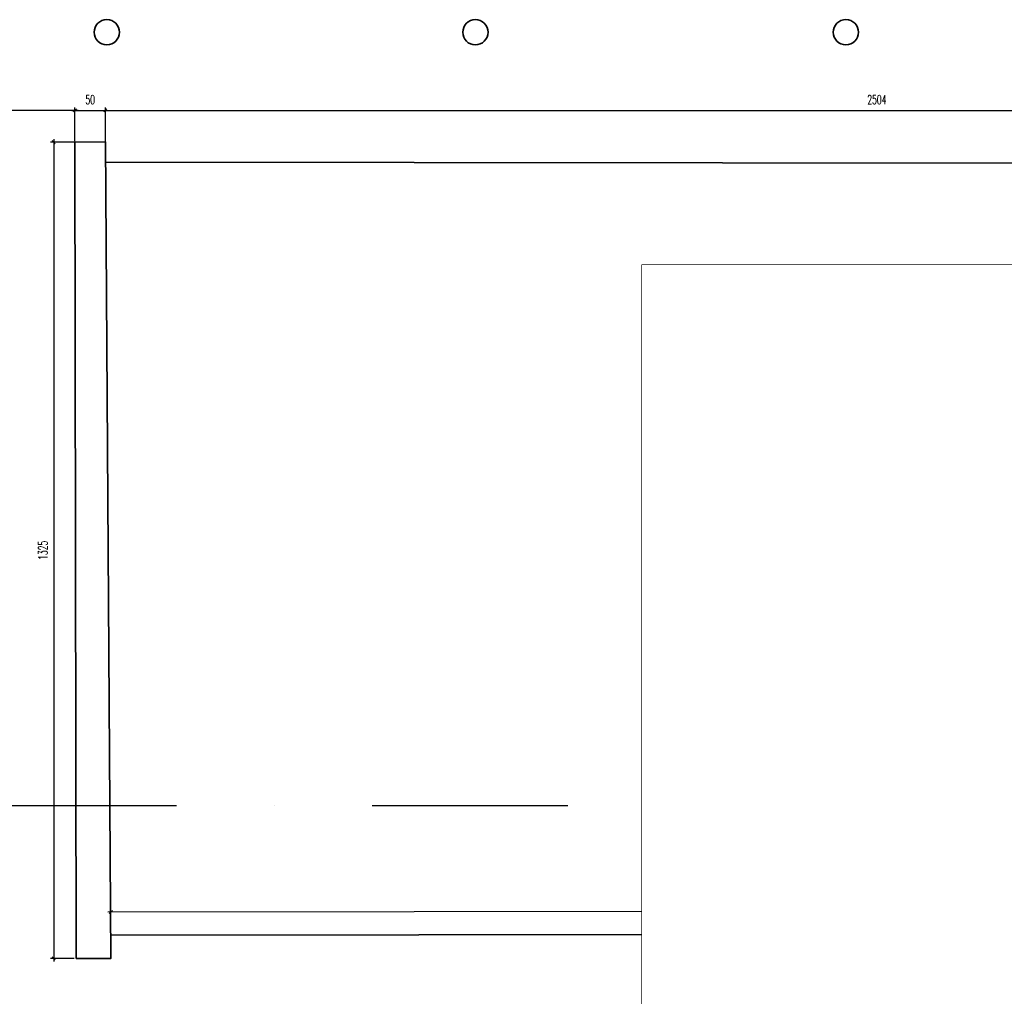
# Model space of a CAD drawing. Header units: millimetres. Extents: x 19887 to 192597, y -14203 to 39042.
# Tile 161 of 256: x 48173 to 51688, y -6998 to -3510. Entities that reach past the tile are written whole.
import ezdxf

# ---------------------------------------------------------------- set-up
doc = ezdxf.new("R2010")
doc.units = ezdxf.units.MM
doc.set_wipeout_variables(frame=1)
doc.linetypes.add('KRESKAKROPKA', pattern=[25.4, 12.7, -6.35, 0, -6.35])
doc.layers.get('Defpoints').update_dxf_attribs({"color": 4})
for name, color, linetype in [('A_DBA-WYMIAR', 1, 'Continuous'), ('Osie przekroj', 252, 'Continuous'), ('Wymiarowanie', 3, 'Continuous')]:
    doc.layers.add(name, color=color, linetype=linetype)
doc.layers.add('Basen_rzut_poziom_1_obrys', color=252, linetype='Continuous', lineweight=35)
doc.layers.add('Tabela', color=1, linetype='Continuous', lineweight=0)
doc.styles.add('ROMANS', font='romans.shx', dxfattribs={"width": 0.6})
doc.styles.get("Standard").update_dxf_attribs({"font": 'arial.ttf'})
doc.dimstyles.new('000001FB70622F18', dxfattribs={"dimtxt": 20, "dimasz": 5, "dimexe": 5, "dimexo": 1, "dimgap": 20, "dimtad": 1, "dimtoh": 1, "dimdec": 0, "dimtxsty": 'Standard', "dimblk": 'OBLIQUE', "dimcen": 0, "dimdle": 5, "dimclrd": 252, "dimclre": 252, "dimclrt": 252, "dimadec": 0, "dimazin": 0, "dimtfac": 1, "dimtdec": 0, "dimtmove": 0, "dimatfit": 3, "dimldrblk": 'OBLIQUE', "dimfxl": 150, "dimfxlon": 1, "dimlwd": 25, "dimlwe": 25, "dimarcsym": 1})

# ---------------------------------------------------------------- blocks, each defined once
blk = doc.blocks.new('_Oblique')
at = {"color": 0, "linetype": 'ByBlock', "lineweight": -2}
blk.add_line((-0.5, -0.5), (0.5, 0.5), dxfattribs=at)
blk = doc.blocks.new('*D640')
at = {"layer": 'Defpoints', "color": 0}
for p in [(90.7, -2122.3), (41.2, -2173.8), (90.7, -2173.5)]:
    blk.add_point(p, dxfattribs=at)
at = {"layer": 'Wymiarowanie', "color": 252, "linetype": 'Continuous', "lineweight": 25}
for p, q in [((36.2, -2122.3), (95.7, -2122.3)), ((41.2, -2172.8), (41.2, -2117.3)), ((90.7, -2172.5), (90.7, -2117.3))]:
    blk.add_line(p, q, dxfattribs=at)
at = {"layer": 'Wymiarowanie', "color": 252, "linetype": 'ByBlock', "lineweight": 25, "xscale": 5, "yscale": 5, "zscale": 5, "rotation": 180}
blk.add_blockref('_Oblique', (41.2, -2122.3), dxfattribs=at)
at = {"layer": 'Wymiarowanie', "color": 252, "linetype": 'ByBlock', "lineweight": 25, "xscale": 5, "yscale": 5, "zscale": 5}
blk.add_blockref('_Oblique', (90.7, -2122.3), dxfattribs=at)
at = {"layer": 'Wymiarowanie', "color": 252, "insert": (66, -2104.8), "char_height": 15, "attachment_point": 5, "style": 'ROMANS'}
blk.add_mtext('50', dxfattribs=at)
blk = doc.blocks.new('*D641')
at = {"layer": 'Defpoints', "color": 0}
for p in [(2594.7, -2122.3), (90.7, -2173.5), (2594.7, -2208.8)]:
    blk.add_point(p, dxfattribs=at)
at = {"layer": 'Wymiarowanie', "color": 252, "linetype": 'Continuous', "lineweight": 25}
for p, q in [((85.7, -2122.3), (2599.7, -2122.3)), ((90.7, -2172.5), (90.7, -2117.3)), ((2594.7, -2207.8), (2594.7, -2117.3))]:
    blk.add_line(p, q, dxfattribs=at)
at = {"layer": 'Wymiarowanie', "color": 252, "linetype": 'ByBlock', "lineweight": 25, "xscale": 5, "yscale": 5, "zscale": 5, "rotation": 180}
blk.add_blockref('_Oblique', (90.7, -2122.3), dxfattribs=at)
at = {"layer": 'Wymiarowanie', "color": 252, "linetype": 'ByBlock', "lineweight": 25, "xscale": 5, "yscale": 5, "zscale": 5}
blk.add_blockref('_Oblique', (2594.7, -2122.3), dxfattribs=at)
at = {"layer": 'Wymiarowanie', "color": 252, "insert": (1342.7, -2104.8), "char_height": 15, "attachment_point": 5, "style": 'ROMANS'}
blk.add_mtext('2504', dxfattribs=at)
blk = doc.blocks.new('*D645')
at = {"layer": 'Defpoints', "color": 0}
for p in [(-189.6, -2122.3), (41.2, -2173.8), (-189.6, -2338.4)]:
    blk.add_point(p, dxfattribs=at)
at = {"layer": 'Wymiarowanie', "color": 252, "linetype": 'Continuous', "lineweight": 25}
for p, q in [((46.2, -2122.3), (-194.6, -2122.3)), ((-189.6, -2272.3), (-189.6, -2117.3)), ((41.2, -2172.8), (41.2, -2117.3))]:
    blk.add_line(p, q, dxfattribs=at)
at = {"layer": 'Wymiarowanie', "color": 252, "linetype": 'ByBlock', "lineweight": 25, "xscale": 5, "yscale": 5, "zscale": 5, "rotation": 180}
blk.add_blockref('_Oblique', (-189.6, -2122.3), dxfattribs=at)
at = {"layer": 'Wymiarowanie', "color": 252, "linetype": 'ByBlock', "lineweight": 25, "xscale": 5, "yscale": 5, "zscale": 5}
blk.add_blockref('_Oblique', (41.2, -2122.3), dxfattribs=at)
at = {"layer": 'Wymiarowanie', "color": 252, "insert": (-74.2, -2104.8), "char_height": 15, "attachment_point": 5, "style": 'ROMANS'}
blk.add_mtext('231', dxfattribs=at)
blk = doc.blocks.new('*D607')
at = {"layer": 'Defpoints', "color": 0}
for p in [(41.2, -2173.8), (6.7, -3498.8), (41.2, -3498.8)]:
    blk.add_point(p, dxfattribs=at)
at = {"layer": 'Wymiarowanie', "color": 252, "linetype": 'Continuous', "lineweight": 25}
for p, q in [((6.7, -2168.8), (6.7, -3503.8)), ((40.2, -2173.8), (1.7, -2173.8)), ((40.2, -3498.8), (1.7, -3498.8))]:
    blk.add_line(p, q, dxfattribs=at)
at = {"layer": 'Wymiarowanie', "color": 252, "linetype": 'ByBlock', "lineweight": 25, "xscale": 5, "yscale": 5, "zscale": 5}
for p, rotation in [((6.7, -2173.8), 90.00000000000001), ((6.7, -3498.8), 270)]:
    blk.add_blockref('_Oblique', p, dxfattribs=dict(at, rotation=rotation))
at = {"layer": 'Wymiarowanie', "color": 252, "insert": (-10.8, -2836.3), "char_height": 15, "attachment_point": 5, "rotation": 90, "style": 'ROMANS'}
blk.add_mtext('1325', dxfattribs=at)
blk = doc.blocks.new('*D679')
at = {"layer": 'Defpoints', "color": 0}
for p in [(2598, -3420.4), (99.4, -3461.3), (2598, -3458.4)]:
    blk.add_point(p, dxfattribs=at)
at = {"layer": 'Wymiarowanie', "color": 252, "linetype": 'Continuous', "lineweight": 25}
for p, q in [((99.4, -3460.3), (99.4, -3418.3)), ((2598, -3457.4), (2598, -3415.4)), ((94.4, -3423.3), (2603, -3420.3))]:
    blk.add_line(p, q, dxfattribs=at)
at = {"layer": 'Wymiarowanie', "color": 252, "linetype": 'ByBlock', "lineweight": 25, "xscale": 5, "yscale": 5, "zscale": 5}
for p, rotation in [((2598, -3420.4), 0.06752551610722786), ((99.4, -3423.3), 180.0675255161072)]:
    blk.add_blockref('_Oblique', p, dxfattribs=dict(at, rotation=rotation))
at = {"layer": 'Wymiarowanie', "color": 252, "insert": (1348.7, -3404.3), "char_height": 15, "attachment_point": 5, "rotation": 0.0675, "style": 'ROMANS'}
blk.add_mtext('2499', dxfattribs=at)
blk = doc.blocks.new('G$CF5E15B28')
at = {"layer": 'Basen_rzut_poziom_1_obrys', "color": 253, "elevation": 0}
for points in [[(41.2, -2173.8), (90.7, -2173.2), (99.7, -3498.8), (43, -3498.8)], [(41.2, -2173.8), (43, -3498.8)], [(99.4, -3461.3), (2598, -3458.4), (2594.7, -2208.8), (91, -2206.3)]]:
    blk.add_lwpolyline(points, dxfattribs=at)
at = {"layer": 'Basen_rzut_poziom_1_obrys', "color": 253}
for centre in [(92.9, -1995.4, 0), (691.1, -1995.4, 0), (1292.4, -1995.4, 0)]:
    blk.add_circle(centre, 20.5, dxfattribs=at)
at = {"layer": 'Osie przekroj', "color": 253, "linetype": 'KRESKAKROPKA', "ltscale": 25, "elevation": 0}
blk.add_lwpolyline([(-1381.7, -3250.8), (4673.8, -3250.8)], dxfattribs=at)
at = {"layer": 'Tabela', "color": 253, "elevation": 0}
blk.add_lwpolyline([(1216.5, -2559.2), (1412.4, -2559.2), (1412.4, -2603.3), (1216.5, -2603.3)], close=True, dxfattribs=at)
for points in [[(1275.3, -2559.2), (1275.3, -2581.3)], [(1216.5, -2581.3), (1412.4, -2581.3)]]:
    blk.add_lwpolyline(points, dxfattribs=at)
at = {"layer": 'Tabela', "color": 253, "char_height": 15, "width": 30790.406, "attachment_point": 1, "style": 'ROMANS'}
for s, insert in [('Nr 1', (1221.3, -2573, 0)), ('Poziom 1', (1279.5, -2573, 0)), ('\\A1;Powierzchnia 1060 m{\\H0.7x;\\S2^ ;}', (1221.3, -2594.9, 0))]:
    blk.add_mtext(s, dxfattribs=dict(at, insert=insert))
at = {"layer": 'Wymiarowanie', "color": 253}
for base, p1, p2, angle, override, picture, middle in [((-189.6, -2122.3, 0), (41.2, -2173.8, 0), (-189.6, -2338.4, 0), 0, {"dimtxt": 15, "dimgap": 10, "dimtxsty": 'ROMANS'}, '*D645', (-74.2, -2104.8, 0)), ((90.7481, -2122.3064, 0), (41.1926, -2173.7851, 0), (90.7481, -2173.4515, 0), 0, {"dimtxt": 15, "dimgap": 10, "dimtxsty": 'ROMANS'}, '*D640', (65.9704, -2104.8064, 0)), ((2594.7, -2122.3, 0), (90.7, -2173.5, 0), (2594.7, -2208.8, 0), 0, {"dimtxt": 15, "dimgap": 10, "dimtxsty": 'ROMANS', "dimtmove": 1}, '*D641', (1342.7, -2104.8, 0)), ((6.7, -3498.8, 0), (41.2, -2173.8, 0), (41.2, -3498.8, 0), 90, {"dimtxt": 15, "dimgap": 10, "dimtxsty": 'ROMANS'}, '*D607', (-10.8, -2836.3, 0))]:
    dim = blk.add_linear_dim(base=base, p1=p1, p2=p2, angle=angle, dimstyle='000001FB70622F18', override=override, dxfattribs=at)
    dim.commit()
    dim.dimension.update_dxf_attribs({"geometry": picture, "text_midpoint": middle})
dim = blk.add_linear_dim(base=(2598, -3420.4, 0), p1=(99.4, -3461.3, 0), p2=(2598, -3458.4, 0), angle=0.0675, dimstyle='000001FB70622F18', override={"dimtxt": 15, "dimgap": 10, "dimtxsty": 'ROMANS'}, dxfattribs=at)
dim.commit()
dim.dimension.update_dxf_attribs({"geometry": '*D679', "text_midpoint": (1348.7, -3421.8, 0), "dimtype": 161})

msp = doc.modelspace()

# ---------------------------------------------------------------- linework, layer by layer
at = {"layer": 'Tabela'}
for points in [[(50394.6, -11810.4), (60894.6, -11810.4), (60894.6, -4385.4), (50394.6, -4385.4)], [(50894.6, -11685.4), (60769.6, -11685.4), (60769.6, -4510.4), (50894.6, -4510.4)]]:
    msp.add_lwpolyline(points, close=True, dxfattribs=at)

# ---------------------------------------------------------------- block references
at = {"xscale": 2.2, "yscale": 2.2, "zscale": 2.2}
msp.add_blockref('G$CF5E15B28', (48279.4, 835.1, 0), dxfattribs=at)

# ---------------------------------------------------------------- next in the draw order: wipeouts: each hides what was drawn before it
msp.add_wipeout([(50894.6, -11685.4), (50894.6, -11810.4), (60894.6, -11810.4), (60894.6, -4385.4), (50394.6, -4385.4), (50394.6, -11810.4), (50894.6, -11810.4), (50894.6, -11685.4), (60769.6, -11685.4), (60769.6, -4510.4), (50894.6, -4510.4)]).dxf.layer = 'A_DBA-WYMIAR'

doc.saveas('drawing.dxf')
